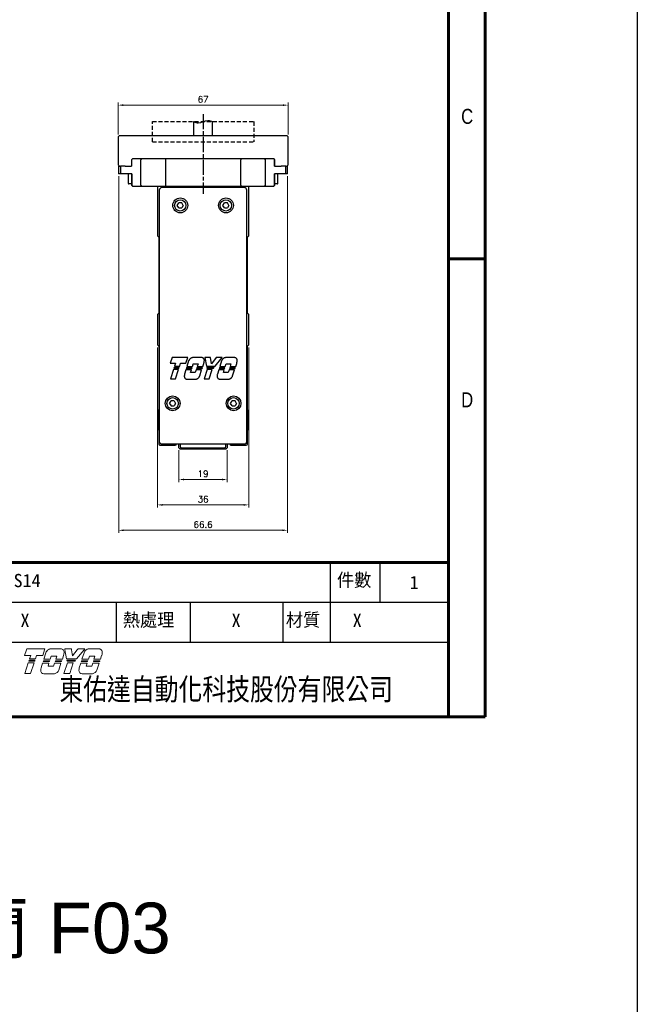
# Model space of a CAD drawing. Header units: millimetres. Extents: x 0 to 7391, y -1386 to 1502.
# Tile 55 of 127: x 6046 to 6289, y -710 to -322. Entities that reach past the tile are written whole.
import ezdxf
from ezdxf.enums import TextEntityAlignment as Align

# ---------------------------------------------------------------- set-up
doc = ezdxf.new("R2010")
doc.units = ezdxf.units.MM
doc.header["$LTSCALE"] = 0.5
doc.linetypes.add('AM_ISO08W050', pattern=[18, 12, -1.5, 3, -1.5])
doc.linetypes.add('HIDDEN', pattern=[9.525, 6.35, -3.175])
for name, color, linetype, lineweight in [('AM_5', 3, 'Continuous', 25), ('AM_7', 4, 'AM_ISO08W050', 25), ('可見 (ISO)', 7, 'Continuous', 25)]:
    doc.layers.add(name, color=color, linetype=linetype, lineweight=lineweight)
doc.layers.add('BORDER', color=7, linetype='Continuous')
doc.layers.add('圖框', color=7, linetype='Continuous')
doc.styles.add('SEACAD_arial_ttf', font='arial.ttf', dxfattribs={"height": 0.2})
doc.styles.get("Standard").update_dxf_attribs({"font": 'arial.ttf'})
doc.styles.add('尺寸標註', font='romans.shx', dxfattribs={"bigfont": 'CHINESET.SHX'})
doc.styles.add('標題欄', font='txt')
doc.dimstyles.new('複本 CNS2-1$0', dxfattribs={"dimtxt": 2.5, "dimasz": 2, "dimexe": 1, "dimexo": 1, "dimgap": 1, "dimtad": 1, "dimdsep": 46, "dimtxsty": '尺寸標註', "dimcen": 0, "dimclrd": 2, "dimclre": 2, "dimclrt": 3, "dimadec": 0, "dimazin": 2, "dimtp": 0.1, "dimtm": 0.1, "dimtfac": 0.71, "dimtmove": 0, "dimatfit": 0, "dimfxl": 0, "dimlwd": 13, "dimlwe": 13, "dimarcsym": 0})

# ---------------------------------------------------------------- blocks, each defined once
blk = doc.blocks.new('A4橫')
at = {"layer": 'BORDER', "color": 123, "linetype": 'Continuous', "lineweight": 60, "ltscale": 25.4}
for p, q in [((4924.32, 1170.89), (4924.32, 1453.75)), ((4917.11, 1446.54), (4917.11, 1170.89)), ((4924.32, 1261.1), (4917.11, 1261.1)), ((4731.53, 1201.3), (4917.11, 1201.3)), ((4731.53, 1170.89), (4924.32, 1170.89))]:
    blk.add_line(p, q, dxfattribs=at)
at = {"layer": 'BORDER', "color": 60, "linetype": 'Continuous', "ltscale": 25.4}
for p, q in [((4893.83, 1193.45), (4893.83, 1201.3)), ((4903.63, 1193.45), (4903.63, 1201.3)), ((4731.53, 1193.45), (4917.11, 1193.45)), ((4851.67, 1185.61), (4851.67, 1193.45)), ((4866.22, 1185.61), (4866.22, 1193.45)), ((4884.49, 1185.61), (4884.49, 1193.45)), ((4893.83, 1185.61), (4893.83, 1193.45)), ((4731.53, 1185.61), (4917.11, 1185.61)), ((4731.53, 1170.89), (4917.11, 1170.89))]:
    blk.add_line(p, q, dxfattribs=at)
at = {"layer": '可見 (ISO)', "lineweight": 5}
for p, q in [((4833.54, 1182.99), (4833.9, 1184.11)), ((4833.96, 1184.29), (4833.9, 1184.11)), ((4833.96, 1184.29), (4837.55, 1184.29)), ((4837.49, 1184.11), (4837.13, 1182.99)), ((4837.33, 1182.23), (4837.75, 1183.52)), ((4837.49, 1184.11), (4837.55, 1184.29)), ((4838.69, 1184.29), (4840.74, 1184.29)), ((4841.48, 1184.29), (4841.51, 1184.11)), ((4841.48, 1184.29), (4842.78, 1184.29)), ((4841.84, 1182.32), (4841.51, 1184.11)), ((4842.81, 1184.11), (4842.78, 1184.29)), ((4842.81, 1184.11), (4842.99, 1182.9)), ((4842.99, 1182.9), (4843.94, 1184.11)), ((4845.27, 1184.11), (4843.79, 1182.32)), ((4844.08, 1184.29), (4843.94, 1184.11)), ((4844.08, 1184.29), (4845.42, 1184.29)), ((4844.85, 1182.23), (4845.27, 1183.52)), ((4845.27, 1184.11), (4845.42, 1184.29)), ((4846.21, 1184.29), (4848.26, 1184.29)), ((4834.75, 1182.99), (4833.54, 1182.99)), ((4833.57, 1179.4), (4834.26, 1181.56)), ((4834.26, 1181.56), (4835.43, 1181.56)), ((4834.38, 1181.87), (4834.43, 1182.03)), ((4835.54, 1181.87), (4834.38, 1181.87)), ((4834.43, 1182.03), (4835.59, 1182.03)), ((4834.53, 1182.32), (4834.75, 1182.99)), ((4835.7, 1182.32), (4834.53, 1182.32)), ((4835.43, 1181.56), (4834.73, 1179.4)), ((4835.59, 1182.03), (4835.54, 1181.87)), ((4835.91, 1182.99), (4835.7, 1182.32)), ((4837.13, 1182.99), (4835.91, 1182.99)), ((4836.8, 1180.53), (4837.1, 1181.47)), ((4837.1, 1181.47), (4838.36, 1181.47)), ((4837.2, 1181.78), (4837.25, 1181.93)), ((4838.46, 1181.78), (4837.2, 1181.78)), ((4837.25, 1181.93), (4838.51, 1181.93)), ((4838.61, 1182.23), (4837.33, 1182.23)), ((4838.36, 1181.47), (4838.17, 1180.86)), ((4838.51, 1181.93), (4838.46, 1181.78)), ((4838.81, 1182.84), (4838.61, 1182.23)), ((4839.9, 1182.84), (4838.81, 1182.84)), ((4839.26, 1180.86), (4839.46, 1181.47)), ((4839.46, 1181.47), (4840.72, 1181.47)), ((4839.58, 1181.78), (4839.63, 1181.93)), ((4840.84, 1181.78), (4839.58, 1181.78)), ((4839.63, 1181.93), (4840.89, 1181.93)), ((4839.71, 1182.23), (4839.9, 1182.84)), ((4840.99, 1182.23), (4839.71, 1182.23)), ((4840.72, 1181.47), (4840.28, 1180.09)), ((4840.89, 1181.93), (4840.84, 1181.78)), ((4841.22, 1182.96), (4840.99, 1182.23)), ((4841.29, 1179.4), (4841.99, 1181.56)), ((4843.79, 1182.32), (4841.84, 1182.32)), ((4841.93, 1181.87), (4841.9, 1182.03)), ((4841.9, 1182.03), (4843.56, 1182.03)), ((4843.43, 1181.87), (4841.93, 1181.87)), ((4841.99, 1181.56), (4843.15, 1181.56)), ((4843.15, 1181.56), (4842.46, 1179.4)), ((4843.56, 1182.03), (4843.43, 1181.87)), ((4844.32, 1180.53), (4844.62, 1181.47)), ((4844.62, 1181.47), (4845.88, 1181.47)), ((4844.72, 1181.78), (4844.77, 1181.93)), ((4845.98, 1181.78), (4844.72, 1181.78)), ((4844.77, 1181.93), (4846.03, 1181.93)), ((4846.13, 1182.23), (4844.85, 1182.23)), ((4845.88, 1181.47), (4845.69, 1180.86)), ((4846.03, 1181.93), (4845.98, 1181.78)), ((4846.32, 1182.84), (4846.13, 1182.23)), ((4847.42, 1182.84), (4846.32, 1182.84)), ((4846.78, 1180.86), (4846.98, 1181.47)), ((4846.98, 1181.47), (4848.24, 1181.47)), ((4847.1, 1181.78), (4847.15, 1181.93)), ((4848.36, 1181.78), (4847.1, 1181.78)), ((4847.15, 1181.93), (4848.41, 1181.93)), ((4847.23, 1182.23), (4847.42, 1182.84)), ((4848.51, 1182.23), (4847.23, 1182.23)), ((4848.24, 1181.47), (4847.8, 1180.09)), ((4848.41, 1181.93), (4848.36, 1181.78)), ((4848.74, 1182.96), (4848.51, 1182.23)), ((4834.73, 1179.4), (4833.57, 1179.4)), ((4839.42, 1179.37), (4837.38, 1179.37)), ((4838.17, 1180.86), (4839.26, 1180.86)), ((4842.46, 1179.4), (4841.29, 1179.4)), ((4846.94, 1179.37), (4844.9, 1179.37)), ((4845.69, 1180.86), (4846.78, 1180.86))]:
    blk.add_line(p, q, dxfattribs=at)
for centre, radius, start, end in [((4838.84, 1183.15), 1.15, 123.3001, 160.8894), ((4840.71, 1183.66), 0.631, 349.7215, 45.5037), ((4837.17, 1184.01), 4.19, 345.4024, 353.6243), ((4846.36, 1183.15), 1.15, 123.3001, 160.8894), ((4848.23, 1183.66), 0.631, 349.7215, 45.5037), ((4844.69, 1184.01), 4.19, 345.4024, 353.6243), ((4837.37, 1180), 0.631, 172.7215, 270.3361), ((4840.93, 1179.83), 4.19, 170.4732, 176.6243), ((4839.2, 1180.5), 1.15, 281.1769, 339.4117), ((4844.89, 1180), 0.631, 172.7215, 270.3361), ((4848.45, 1179.83), 4.19, 170.4732, 176.6243), ((4846.72, 1180.5), 1.15, 281.1769, 339.4117)]:
    blk.add_arc(centre, radius, start, end, dxfattribs=at)
for points, knots in [([(4838.2, 1184.11), (4838.26, 1184.15), (4838.33, 1184.18), (4838.49, 1184.25), (4838.59, 1184.28), (4838.69, 1184.29)], [0.7632588, 0.7632588, 0.7632588, 0.7632588, 0.8183582, 0.8183582, 0.8969132, 0.8969132, 0.8969132, 0.8969132]), ([(4841.15, 1184.11), (4841.1, 1184.16), (4841.03, 1184.21), (4840.88, 1184.27), (4840.81, 1184.29), (4840.74, 1184.29)], [0.3846511, 0.3846511, 0.3846511, 0.3846511, 0.4469665, 0.4469665, 0.5029651, 0.5029651, 0.5029651, 0.5029651]), ([(4845.72, 1184.11), (4845.78, 1184.15), (4845.85, 1184.18), (4846.01, 1184.25), (4846.11, 1184.28), (4846.21, 1184.29)], [0.7632591, 0.7632591, 0.7632591, 0.7632591, 0.8183584, 0.8183584, 0.8969135, 0.8969135, 0.8969135, 0.8969135]), ([(4848.67, 1184.11), (4848.61, 1184.16), (4848.55, 1184.21), (4848.4, 1184.27), (4848.33, 1184.29), (4848.26, 1184.29)], [0.3846512, 0.3846512, 0.3846512, 0.3846512, 0.4469719, 0.4469719, 0.5029651, 0.5029651, 0.5029651, 0.5029651])]:
    blk.add_open_spline(points, degree=3, knots=knots, dxfattribs=at)
at = {"layer": 'BORDER', "color": 60, "linetype": 'Continuous', "ltscale": 25.4, "style": 'SEACAD_arial_ttf', "width": 0.8}
for s, p in [('C', (4919.6, 1290.65)), ('D', (4919.6, 1234.81))]:
    blk.add_text(s, height=2.94, dxfattribs=at).set_placement(p, align=Align.TOP_LEFT)
at = {"layer": 'BORDER', "color": 7, "linetype": 'Continuous', "ltscale": 25.4, "style": 'SEACAD_arial_ttf', "width": 0.8}
blk.add_text('東佑達自動化科技股份有限公司', height=4.3037, dxfattribs=at).set_placement((4840.41, 1178.48), align=Align.TOP_LEFT)
at = {"layer": '圖框', "style": '標題欄'}
for s, p in [('件數', (4895.12, 1199.15)), ('熱處理', (4852.91, 1191.3)), ('材質', (4885.04, 1191.3))]:
    blk.add_text(s, height=2.605, dxfattribs=at).set_placement(p, align=Align.TOP_LEFT)
blk = doc.blocks.new('*D222')
at = {"layer": 'AM_5', "color": 2, "lineweight": 13}
for p, q in [((6108.75, -491.36), (6108.75, -503.86)), ((6127.75, -491.36), (6127.75, -503.86)), ((6110.75, -502.86), (6125.75, -502.86))]:
    blk.add_line(p, q, dxfattribs=at)
at = {"layer": 'AM_5', "color": 2}
for points in [[(6110.75, -502.53), (6110.75, -503.19), (6108.75, -502.86)], [(6125.75, -502.53), (6125.75, -503.19), (6127.75, -502.86)]]:
    blk.add_solid(points, dxfattribs=at)
at = {"layer": 'Defpoints', "color": 0}
for p in [(6108.75, -490.36), (6127.75, -490.36), (6127.75, -502.86)]:
    blk.add_point(p, dxfattribs=at)
at = {"layer": 'AM_5', "color": 3, "insert": (6118.25, -500.61), "char_height": 2.5, "attachment_point": 5, "style": '尺寸標註'}
blk.add_mtext('19', dxfattribs=at)
blk = doc.blocks.new('*D223')
at = {"layer": 'AM_5', "color": 2, "lineweight": 13}
for p, q in [((6100.25, -450.86), (6100.25, -513.86)), ((6136.25, -450.86), (6136.25, -513.86)), ((6102.25, -512.86), (6134.25, -512.86))]:
    blk.add_line(p, q, dxfattribs=at)
at = {"layer": 'AM_5', "color": 2}
for points in [[(6102.25, -512.53), (6102.25, -513.19), (6100.25, -512.86)], [(6134.25, -512.53), (6134.25, -513.19), (6136.25, -512.86)]]:
    blk.add_solid(points, dxfattribs=at)
at = {"layer": 'Defpoints', "color": 0}
for p in [(6100.25, -449.86), (6136.25, -449.86), (6136.25, -512.86)]:
    blk.add_point(p, dxfattribs=at)
at = {"layer": 'AM_5', "color": 3, "insert": (6118.25, -510.61), "char_height": 2.5, "attachment_point": 5, "style": '尺寸標註'}
blk.add_mtext('36', dxfattribs=at)
blk = doc.blocks.new('*D214')
at = {"layer": 'AM_5', "color": 2, "lineweight": 13}
for p, q in [((6084.97, -383.36), (6084.97, -523.86)), ((6151.53, -383.36), (6151.53, -523.86)), ((6086.97, -522.86), (6149.53, -522.86))]:
    blk.add_line(p, q, dxfattribs=at)
at = {"layer": 'AM_5', "color": 2}
for points in [[(6086.97, -522.53), (6086.97, -523.19), (6084.97, -522.86)], [(6149.53, -522.53), (6149.53, -523.19), (6151.53, -522.86)]]:
    blk.add_solid(points, dxfattribs=at)
at = {"layer": 'Defpoints', "color": 0}
for p in [(6084.97, -382.36), (6151.53, -382.36), (6151.53, -522.86)]:
    blk.add_point(p, dxfattribs=at)
at = {"layer": 'AM_5', "color": 3, "insert": (6118.25, -520.61), "char_height": 2.5, "attachment_point": 5, "style": '尺寸標註'}
blk.add_mtext('66.6', dxfattribs=at)
blk = doc.blocks.new('*D215')
at = {"layer": 'AM_5', "color": 2, "lineweight": 13}
for p, q in [((6084.75, -366.86), (6084.75, -354.36)), ((6086.75, -355.36), (6149.75, -355.36)), ((6151.75, -366.86), (6151.75, -354.36))]:
    blk.add_line(p, q, dxfattribs=at)
at = {"layer": 'AM_5', "color": 2}
for points in [[(6086.75, -355.03), (6086.75, -355.69), (6084.75, -355.36)], [(6149.75, -355.03), (6149.75, -355.69), (6151.75, -355.36)]]:
    blk.add_solid(points, dxfattribs=at)
at = {"layer": 'Defpoints', "color": 0}
for p in [(6151.75, -355.36), (6084.75, -367.86), (6151.75, -367.86)]:
    blk.add_point(p, dxfattribs=at)
at = {"layer": 'AM_5', "color": 3, "insert": (6118.25, -353.11), "char_height": 2.5, "attachment_point": 5, "style": '尺寸標註'}
blk.add_mtext('67', dxfattribs=at)

msp = doc.modelspace()

# ---------------------------------------------------------------- linework, layer by layer
at = {"color": 7, "linetype": 'HIDDEN', "ltscale": 0.5}
for p, q in [((6098.248, -369.861), (6098.248, -361.861)), ((6098.248, -361.861), (6138.248, -361.861)), ((6138.248, -361.861), (6138.248, -369.861)), ((6098.248, -369.861), (6138.248, -369.861))]:
    msp.add_line(p, q, dxfattribs=at)
at = {"color": 7, "linetype": 'Continuous', "lineweight": 25}
for p, q in [((6114.498, -361.861), (6114.498, -367.361)), ((6121.998, -367.361), (6121.998, -361.861)), ((6085.248, -367.361), (6084.748, -367.861)), ((6084.748, -367.861), (6084.748, -378.861)), ((6085.248, -367.361), (6118.248, -367.361)), ((6118.248, -367.361), (6151.248, -367.361)), ((6151.748, -367.861), (6151.248, -367.361)), ((6151.748, -378.861), (6151.748, -367.861)), ((6084.748, -378.861), (6085.248, -379.361)), ((6084.967, -379.361), (6084.967, -382.361)), ((6084.967, -379.361), (6085.662, -379.361)), ((6085.662, -379.361), (6085.662, -382.361)), ((6085.662, -379.361), (6085.668, -379.361)), ((6087.467, -379.361), (6085.668, -379.361)), ((6087.467, -379.361), (6090.05, -379.361)), ((6090.515, -376.361), (6090.015, -376.861)), ((6090.015, -376.861), (6090.015, -379.361)), ((6090.05, -376.861), (6090.015, -376.861)), ((6090.05, -376.861), (6090.533, -376.361)), ((6090.05, -376.861), (6090.05, -379.361)), ((6090.515, -376.361), (6090.533, -376.361)), ((6090.533, -376.361), (6094.232, -376.361)), ((6093.749, -376.861), (6094.232, -376.361)), ((6093.749, -386.861), (6093.749, -376.861)), ((6094.232, -376.361), (6103.402, -376.361)), ((6103.402, -376.361), (6133.094, -376.361)), ((6103.402, -376.361), (6103.402, -376.861)), ((6103.402, -376.861), (6103.402, -386.861)), ((6133.094, -376.361), (6142.265, -376.361)), ((6133.094, -376.361), (6133.094, -376.861)), ((6133.094, -386.861), (6133.094, -376.861)), ((6142.265, -376.361), (6142.747, -376.861)), ((6142.265, -376.361), (6145.963, -376.361)), ((6142.747, -376.861), (6142.747, -386.861)), ((6145.963, -376.361), (6146.446, -376.861)), ((6145.963, -376.361), (6145.981, -376.361)), ((6146.481, -376.861), (6145.981, -376.361)), ((6146.446, -379.361), (6146.446, -376.861)), ((6146.481, -376.861), (6146.446, -376.861)), ((6146.446, -379.361), (6149.029, -379.361)), ((6146.481, -379.361), (6146.481, -376.861)), ((6150.828, -379.361), (6149.029, -379.361)), ((6150.828, -379.361), (6150.835, -379.361)), ((6150.835, -382.361), (6150.835, -379.361)), ((6150.835, -379.361), (6151.529, -379.361)), ((6151.248, -379.361), (6151.748, -378.861)), ((6151.529, -382.361), (6151.529, -379.361)), ((6085.662, -382.361), (6084.967, -382.361)), ((6090.159, -382.361), (6085.662, -382.361)), ((6088.748, -382.361), (6088.748, -386.161)), ((6090.02, -382.361), (6090.02, -386.861)), ((6090.159, -382.361), (6090.159, -386.861)), ((6150.835, -382.361), (6146.337, -382.361)), ((6146.337, -386.861), (6146.337, -382.361)), ((6146.476, -386.861), (6146.476, -382.361)), ((6147.748, -386.161), (6147.748, -382.361)), ((6151.529, -382.361), (6150.835, -382.361)), ((6090.02, -386.361), (6088.948, -386.361)), ((6090.02, -386.861), (6090.52, -387.361)), ((6090.642, -387.361), (6090.159, -386.861)), ((6090.642, -387.361), (6090.52, -387.361)), ((6094.232, -387.361), (6090.642, -387.361)), ((6093.749, -386.861), (6094.232, -387.361)), ((6103.402, -387.361), (6094.232, -387.361)), ((6100.248, -387.861), (6100.248, -406.861)), ((6134.499, -387.861), (6101.997, -387.861)), ((6103.402, -386.861), (6103.402, -387.361)), ((6133.094, -387.361), (6103.402, -387.361)), ((6133.094, -386.861), (6133.094, -387.361)), ((6142.265, -387.361), (6133.094, -387.361)), ((6136.248, -406.861), (6136.248, -387.861)), ((6142.747, -386.861), (6142.265, -387.361)), ((6145.854, -387.361), (6142.265, -387.361)), ((6146.337, -386.861), (6145.854, -387.361)), ((6145.976, -387.361), (6145.854, -387.361)), ((6145.976, -387.361), (6146.476, -386.861)), ((6147.548, -386.361), (6146.476, -386.361)), ((6100.998, -388.86), (6100.998, -487.863)), ((6135.498, -487.863), (6135.498, -388.86)), ((6108.067, -394.861), (6108.658, -393.839)), ((6108.658, -395.884), (6108.067, -394.861)), ((6109.838, -393.839), (6108.658, -393.839)), ((6110.429, -394.861), (6109.838, -393.839)), ((6110.429, -394.861), (6109.838, -395.884)), ((6126.067, -394.861), (6126.658, -393.839)), ((6126.658, -395.884), (6126.067, -394.861)), ((6127.838, -393.839), (6126.658, -393.839)), ((6128.429, -394.861), (6127.838, -393.839)), ((6128.429, -394.861), (6127.838, -395.884)), ((6108.658, -395.884), (6109.838, -395.884)), ((6126.658, -395.884), (6127.838, -395.884)), ((6100.248, -406.861), (6100.748, -407.361)), ((6135.748, -407.361), (6136.248, -406.861)), ((6100.748, -407.361), (6100.748, -437.361)), ((6135.748, -437.361), (6135.748, -407.361)), ((6100.748, -437.361), (6100.248, -437.861)), ((6100.248, -437.861), (6100.248, -449.861)), ((6136.248, -437.861), (6135.748, -437.361)), ((6136.248, -449.861), (6136.248, -437.861)), ((6100.248, -449.861), (6100.748, -450.361)), ((6135.748, -450.361), (6136.248, -449.861)), ((6100.748, -450.361), (6100.748, -475.361)), ((6135.748, -475.361), (6135.748, -450.361)), ((6106.025, -454.829), (6105.301, -457.062)), ((6105.301, -457.062), (6107.391, -457.062)), ((6112.213, -454.829), (6106.025, -454.829)), ((6107.391, -457.062), (6107.019, -458.22)), ((6109.026, -458.22), (6109.398, -457.062)), ((6109.398, -457.062), (6111.488, -457.062)), ((6111.488, -457.062), (6112.213, -454.829)), ((6112.558, -456.15), (6111.84, -458.382)), ((6112.59, -456.065), (6112.558, -456.15)), ((6112.625, -455.981), (6112.59, -456.065)), ((6112.665, -455.899), (6112.625, -455.981)), ((6112.709, -455.817), (6112.665, -455.899)), ((6112.757, -455.737), (6112.709, -455.817)), ((6112.809, -455.659), (6112.757, -455.737)), ((6112.864, -455.584), (6112.809, -455.659)), ((6112.923, -455.511), (6112.864, -455.584)), ((6112.986, -455.442), (6112.923, -455.511)), ((6113.051, -455.375), (6112.986, -455.442)), ((6113.12, -455.312), (6113.051, -455.375)), ((6113.19, -455.252), (6113.12, -455.312)), ((6113.263, -455.196), (6113.19, -455.252)), ((6113.338, -455.144), (6113.263, -455.196)), ((6113.414, -455.096), (6113.338, -455.144)), ((6113.491, -455.052), (6113.414, -455.096)), ((6113.57, -455.012), (6113.491, -455.052)), ((6113.653, -454.974), (6113.57, -455.012)), ((6113.737, -454.94), (6113.653, -454.974)), ((6113.824, -454.91), (6113.737, -454.94)), ((6113.913, -454.884), (6113.824, -454.91)), ((6114.003, -454.861), (6113.913, -454.884)), ((6114.095, -454.843), (6114.003, -454.861)), ((6114.046, -458.382), (6114.384, -457.334)), ((6114.187, -454.829), (6114.095, -454.843)), ((6117.714, -454.829), (6114.187, -454.829)), ((6114.384, -457.334), (6116.272, -457.334)), ((6116.272, -457.334), (6115.935, -458.382)), ((6117.788, -454.835), (6117.714, -454.829)), ((6117.864, -454.847), (6117.788, -454.835)), ((6117.94, -454.864), (6117.864, -454.847)), ((6118.015, -454.886), (6117.94, -454.864)), ((6118.088, -454.914), (6118.015, -454.886)), ((6118.159, -454.948), (6118.088, -454.914)), ((6118.141, -458.382), (6118.545, -457.127)), ((6118.228, -454.986), (6118.159, -454.948)), ((6118.293, -455.029), (6118.228, -454.986)), ((6118.355, -455.076), (6118.293, -455.029)), ((6118.412, -455.127), (6118.355, -455.076)), ((6118.465, -455.18), (6118.412, -455.127)), ((6118.514, -455.237), (6118.465, -455.18)), ((6118.559, -455.299), (6118.514, -455.237)), ((6118.545, -457.127), (6118.556, -457.084)), ((6118.556, -457.084), (6118.567, -457.042)), ((6118.601, -455.364), (6118.559, -455.299)), ((6118.567, -457.042), (6118.577, -456.999)), ((6118.577, -456.999), (6118.587, -456.957)), ((6118.587, -456.957), (6118.597, -456.914)), ((6118.597, -456.914), (6118.607, -456.872)), ((6118.638, -455.433), (6118.601, -455.364)), ((6118.607, -456.872), (6118.616, -456.829)), ((6118.616, -456.829), (6118.625, -456.787)), ((6118.625, -456.787), (6118.634, -456.744)), ((6118.634, -456.744), (6118.642, -456.702)), ((6118.67, -455.505), (6118.638, -455.433)), ((6118.642, -456.702), (6118.65, -456.659)), ((6118.65, -456.659), (6118.658, -456.617)), ((6118.658, -456.617), (6118.666, -456.574)), ((6118.666, -456.574), (6118.673, -456.532)), ((6118.697, -455.579), (6118.67, -455.505)), ((6118.673, -456.532), (6118.681, -456.489)), ((6118.681, -456.489), (6118.688, -456.447)), ((6118.688, -456.447), (6118.694, -456.405)), ((6118.694, -456.405), (6118.701, -456.362)), ((6118.719, -455.654), (6118.697, -455.579)), ((6118.701, -456.362), (6118.707, -456.32)), ((6118.707, -456.32), (6118.713, -456.278)), ((6118.713, -456.278), (6118.718, -456.236)), ((6118.718, -456.236), (6118.723, -456.193)), ((6118.735, -455.731), (6118.719, -455.654)), ((6118.723, -456.193), (6118.729, -456.151)), ((6118.729, -456.151), (6118.733, -456.109)), ((6118.733, -456.109), (6118.744, -456.034)), ((6118.745, -455.808), (6118.735, -455.731)), ((6118.744, -456.034), (6118.75, -455.959)), ((6118.75, -455.884), (6118.745, -455.808)), ((6118.75, -455.959), (6118.75, -455.884)), ((6121.235, -454.829), (6118.985, -454.829)), ((6118.985, -454.829), (6119.618, -458.22)), ((6121.599, -457.22), (6121.235, -454.829)), ((6123.469, -454.829), (6121.599, -457.22)), ((6122.978, -458.22), (6125.783, -454.829)), ((6125.783, -454.829), (6123.469, -454.829)), ((6125.515, -456.15), (6124.797, -458.382)), ((6125.546, -456.065), (6125.515, -456.15)), ((6125.582, -455.981), (6125.546, -456.065)), ((6125.622, -455.899), (6125.582, -455.981)), ((6125.666, -455.817), (6125.622, -455.899)), ((6125.714, -455.737), (6125.666, -455.817)), ((6125.765, -455.659), (6125.714, -455.737)), ((6125.821, -455.584), (6125.765, -455.659)), ((6125.88, -455.511), (6125.821, -455.584)), ((6125.943, -455.442), (6125.88, -455.511)), ((6126.008, -455.375), (6125.943, -455.442)), ((6126.076, -455.312), (6126.008, -455.375)), ((6126.147, -455.252), (6126.076, -455.312)), ((6126.22, -455.196), (6126.147, -455.252)), ((6126.295, -455.144), (6126.22, -455.196)), ((6126.371, -455.096), (6126.295, -455.144)), ((6126.448, -455.052), (6126.371, -455.096)), ((6126.527, -455.012), (6126.448, -455.052)), ((6126.609, -454.974), (6126.527, -455.012)), ((6126.694, -454.94), (6126.609, -454.974)), ((6126.781, -454.91), (6126.694, -454.94)), ((6126.869, -454.884), (6126.781, -454.91)), ((6126.96, -454.861), (6126.869, -454.884)), ((6127.051, -454.843), (6126.96, -454.861)), ((6127.003, -458.382), (6127.34, -457.334)), ((6127.144, -454.829), (6127.051, -454.843)), ((6130.67, -454.829), (6127.144, -454.829)), ((6127.34, -457.334), (6129.229, -457.334)), ((6129.229, -457.334), (6128.891, -458.382)), ((6130.745, -454.835), (6130.67, -454.829)), ((6130.82, -454.847), (6130.745, -454.835)), ((6130.896, -454.864), (6130.82, -454.847)), ((6130.971, -454.886), (6130.896, -454.864)), ((6131.044, -454.914), (6130.971, -454.886)), ((6131.116, -454.947), (6131.044, -454.914)), ((6131.098, -458.382), (6131.502, -457.127)), ((6131.184, -454.986), (6131.116, -454.947)), ((6131.25, -455.029), (6131.184, -454.986)), ((6131.311, -455.076), (6131.25, -455.029)), ((6131.369, -455.127), (6131.311, -455.076)), ((6131.421, -455.18), (6131.369, -455.127)), ((6131.47, -455.237), (6131.421, -455.18)), ((6131.515, -455.299), (6131.47, -455.237)), ((6131.502, -457.127), (6131.513, -457.084)), ((6131.513, -457.084), (6131.523, -457.042)), ((6131.557, -455.364), (6131.515, -455.299)), ((6131.523, -457.042), (6131.534, -456.999)), ((6131.534, -456.999), (6131.544, -456.957)), ((6131.544, -456.957), (6131.554, -456.914)), ((6131.554, -456.914), (6131.563, -456.872)), ((6131.594, -455.433), (6131.557, -455.364)), ((6131.563, -456.872), (6131.572, -456.829)), ((6131.572, -456.829), (6131.581, -456.787)), ((6131.581, -456.787), (6131.59, -456.744)), ((6131.59, -456.744), (6131.599, -456.702)), ((6131.627, -455.504), (6131.594, -455.433)), ((6131.599, -456.702), (6131.607, -456.659)), ((6131.607, -456.659), (6131.615, -456.617)), ((6131.615, -456.617), (6131.623, -456.574)), ((6131.623, -456.574), (6131.63, -456.532)), ((6131.654, -455.578), (6131.627, -455.504)), ((6131.63, -456.532), (6131.637, -456.489)), ((6131.637, -456.489), (6131.644, -456.447)), ((6131.644, -456.447), (6131.651, -456.405)), ((6131.651, -456.405), (6131.657, -456.362)), ((6131.675, -455.654), (6131.654, -455.578)), ((6131.657, -456.362), (6131.663, -456.32)), ((6131.663, -456.32), (6131.669, -456.278)), ((6131.669, -456.278), (6131.675, -456.236)), ((6131.691, -455.731), (6131.675, -455.654)), ((6131.675, -456.236), (6131.68, -456.193)), ((6131.68, -456.193), (6131.685, -456.151)), ((6131.685, -456.151), (6131.69, -456.109)), ((6131.69, -456.109), (6131.701, -456.034)), ((6131.702, -455.808), (6131.691, -455.731)), ((6131.701, -456.034), (6131.707, -455.959)), ((6131.707, -455.884), (6131.702, -455.808)), ((6131.707, -455.959), (6131.707, -455.884)), ((6106.552, -459.533), (6105.357, -463.247)), ((6108.56, -459.533), (6106.552, -459.533)), ((6106.834, -458.73), (6106.748, -458.995)), ((6106.748, -458.995), (6108.75, -458.995)), ((6108.836, -458.73), (6106.834, -458.73)), ((6107.019, -458.22), (6109.026, -458.22)), ((6107.365, -463.247), (6108.56, -459.533)), ((6108.75, -458.995), (6108.836, -458.73)), ((6110.876, -461.638), (6110.873, -461.67)), ((6110.88, -461.606), (6110.876, -461.638)), ((6110.885, -461.574), (6110.88, -461.606)), ((6110.889, -461.542), (6110.885, -461.574)), ((6110.893, -461.509), (6110.889, -461.542)), ((6110.898, -461.477), (6110.893, -461.509)), ((6110.903, -461.445), (6110.898, -461.477)), ((6110.908, -461.413), (6110.903, -461.445)), ((6110.913, -461.38), (6110.908, -461.413)), ((6110.918, -461.348), (6110.913, -461.38)), ((6110.923, -461.316), (6110.918, -461.348)), ((6111.444, -459.695), (6110.923, -461.316)), ((6113.62, -459.695), (6111.444, -459.695)), ((6111.705, -458.893), (6111.619, -459.158)), ((6111.619, -459.158), (6113.794, -459.158)), ((6113.88, -458.893), (6111.705, -458.893)), ((6111.84, -458.382), (6114.046, -458.382)), ((6113.283, -460.734), (6113.62, -459.695)), ((6115.171, -460.734), (6113.283, -460.734)), ((6113.794, -459.158), (6113.88, -458.893)), ((6114.287, -457.971), (6114.162, -458.021)), ((6115.508, -459.695), (6115.171, -460.734)), ((6117.684, -459.695), (6115.508, -459.695)), ((6115.8, -458.893), (6115.714, -459.158)), ((6115.714, -459.158), (6117.889, -459.158)), ((6117.975, -458.893), (6115.8, -458.893)), ((6115.935, -458.382), (6118.141, -458.382)), ((6116.923, -462.06), (6117.684, -459.695)), ((6117.889, -459.158), (6117.975, -458.893)), ((6119.863, -459.533), (6118.668, -463.247)), ((6119.618, -458.22), (6122.978, -458.22)), ((6119.713, -458.73), (6119.767, -458.995)), ((6122.568, -458.73), (6119.713, -458.73)), ((6119.767, -458.995), (6122.35, -458.995)), ((6121.87, -459.533), (6119.863, -459.533)), ((6120.675, -463.247), (6121.87, -459.533)), ((6122.35, -458.995), (6122.568, -458.73)), ((6123.833, -461.638), (6123.829, -461.67)), ((6123.837, -461.606), (6123.833, -461.638)), ((6123.841, -461.574), (6123.837, -461.606)), ((6123.846, -461.542), (6123.841, -461.574)), ((6123.85, -461.509), (6123.846, -461.542)), ((6123.855, -461.477), (6123.85, -461.509)), ((6123.859, -461.445), (6123.855, -461.477)), ((6123.864, -461.413), (6123.859, -461.445)), ((6123.869, -461.38), (6123.864, -461.413)), ((6123.874, -461.348), (6123.869, -461.38)), ((6123.88, -461.316), (6123.874, -461.348)), ((6124.401, -459.695), (6123.88, -461.316)), ((6126.576, -459.695), (6124.401, -459.695)), ((6124.662, -458.893), (6124.576, -459.158)), ((6124.576, -459.158), (6126.751, -459.158)), ((6126.837, -458.893), (6124.662, -458.893)), ((6124.797, -458.382), (6127.003, -458.382)), ((6126.239, -460.734), (6126.576, -459.695)), ((6128.128, -460.734), (6126.239, -460.734)), ((6126.751, -459.158), (6126.837, -458.893)), ((6128.465, -459.695), (6128.128, -460.734)), ((6130.64, -459.695), (6128.465, -459.695)), ((6128.757, -458.893), (6128.67, -459.158)), ((6128.67, -459.158), (6130.846, -459.158)), ((6130.932, -458.893), (6128.757, -458.893)), ((6128.891, -458.382), (6131.098, -458.382)), ((6129.879, -462.06), (6130.64, -459.695)), ((6130.846, -459.158), (6130.932, -458.893)), ((6105.357, -463.247), (6107.365, -463.247)), ((6110.829, -462.161), (6110.827, -462.236)), ((6110.827, -462.236), (6110.831, -462.311)), ((6110.836, -462.085), (6110.829, -462.161)), ((6110.831, -462.311), (6110.84, -462.387)), ((6110.838, -462.054), (6110.836, -462.085)), ((6110.84, -462.022), (6110.838, -462.054)), ((6110.842, -461.99), (6110.84, -462.022)), ((6110.84, -462.387), (6110.855, -462.464)), ((6110.845, -461.958), (6110.842, -461.99)), ((6110.847, -461.926), (6110.845, -461.958)), ((6110.85, -461.894), (6110.847, -461.926)), ((6110.853, -461.863), (6110.85, -461.894)), ((6110.856, -461.831), (6110.853, -461.863)), ((6110.855, -462.464), (6110.874, -462.539)), ((6110.859, -461.799), (6110.856, -461.831)), ((6110.862, -461.767), (6110.859, -461.799)), ((6110.865, -461.734), (6110.862, -461.767)), ((6110.869, -461.702), (6110.865, -461.734)), ((6110.873, -461.67), (6110.869, -461.702)), ((6110.874, -462.539), (6110.9, -462.614)), ((6110.9, -462.614), (6110.931, -462.686)), ((6110.931, -462.686), (6110.967, -462.756)), ((6110.967, -462.756), (6111.008, -462.823)), ((6111.008, -462.823), (6111.053, -462.886)), ((6111.053, -462.886), (6111.101, -462.945)), ((6111.101, -462.945), (6111.153, -462.999)), ((6111.153, -462.999), (6111.208, -463.05)), ((6111.208, -463.05), (6111.268, -463.097)), ((6111.268, -463.097), (6111.332, -463.141)), ((6111.332, -463.141), (6111.4, -463.181)), ((6111.4, -463.181), (6111.47, -463.216)), ((6111.47, -463.216), (6111.543, -463.245)), ((6111.543, -463.245), (6111.618, -463.269)), ((6111.618, -463.269), (6111.694, -463.288)), ((6111.694, -463.288), (6111.77, -463.301)), ((6111.77, -463.301), (6111.846, -463.308)), ((6111.846, -463.308), (6111.921, -463.311)), ((6111.921, -463.311), (6115.448, -463.311)), ((6115.448, -463.311), (6115.531, -463.292)), ((6115.531, -463.292), (6115.613, -463.271)), ((6115.613, -463.271), (6115.693, -463.246)), ((6115.693, -463.246), (6115.771, -463.218)), ((6115.771, -463.218), (6115.847, -463.187)), ((6115.847, -463.187), (6115.921, -463.154)), ((6115.921, -463.154), (6115.994, -463.117)), ((6115.994, -463.117), (6116.066, -463.076)), ((6116.066, -463.076), (6116.137, -463.032)), ((6116.137, -463.032), (6116.207, -462.985)), ((6116.207, -462.985), (6116.276, -462.934)), ((6116.276, -462.934), (6116.342, -462.881)), ((6116.342, -462.881), (6116.407, -462.825)), ((6116.407, -462.825), (6116.469, -462.765)), ((6116.469, -462.765), (6116.528, -462.703)), ((6116.528, -462.703), (6116.585, -462.638)), ((6116.585, -462.638), (6116.638, -462.571)), ((6116.638, -462.571), (6116.689, -462.502)), ((6116.689, -462.502), (6116.736, -462.432)), ((6116.736, -462.432), (6116.78, -462.359)), ((6116.78, -462.359), (6116.821, -462.286)), ((6116.821, -462.286), (6116.859, -462.211)), ((6116.859, -462.211), (6116.892, -462.136)), ((6116.892, -462.136), (6116.923, -462.06)), ((6118.668, -463.247), (6120.675, -463.247)), ((6123.786, -462.161), (6123.784, -462.236)), ((6123.784, -462.236), (6123.788, -462.311)), ((6123.793, -462.085), (6123.786, -462.161)), ((6123.788, -462.311), (6123.797, -462.387)), ((6123.795, -462.054), (6123.793, -462.085)), ((6123.797, -462.022), (6123.795, -462.054)), ((6123.799, -461.99), (6123.797, -462.022)), ((6123.797, -462.387), (6123.811, -462.464)), ((6123.801, -461.958), (6123.799, -461.99)), ((6123.804, -461.926), (6123.801, -461.958)), ((6123.807, -461.894), (6123.804, -461.926)), ((6123.809, -461.863), (6123.807, -461.894)), ((6123.812, -461.831), (6123.809, -461.863)), ((6123.811, -462.464), (6123.831, -462.539)), ((6123.815, -461.799), (6123.812, -461.831)), ((6123.819, -461.767), (6123.815, -461.799)), ((6123.822, -461.734), (6123.819, -461.767)), ((6123.826, -461.702), (6123.822, -461.734)), ((6123.829, -461.67), (6123.826, -461.702)), ((6123.831, -462.539), (6123.857, -462.614)), ((6123.857, -462.614), (6123.888, -462.686)), ((6123.888, -462.686), (6123.924, -462.756)), ((6123.924, -462.756), (6123.965, -462.823)), ((6123.965, -462.823), (6124.009, -462.886)), ((6124.009, -462.886), (6124.058, -462.945)), ((6124.058, -462.945), (6124.11, -462.999)), ((6124.11, -462.999), (6124.165, -463.05)), ((6124.165, -463.05), (6124.225, -463.097)), ((6124.225, -463.097), (6124.289, -463.141)), ((6124.289, -463.141), (6124.356, -463.181)), ((6124.356, -463.181), (6124.427, -463.216)), ((6124.427, -463.216), (6124.5, -463.245)), ((6124.5, -463.245), (6124.575, -463.269)), ((6124.575, -463.269), (6124.651, -463.288)), ((6124.651, -463.288), (6124.727, -463.301)), ((6124.727, -463.301), (6124.803, -463.308)), ((6124.803, -463.308), (6124.878, -463.311)), ((6124.878, -463.311), (6128.405, -463.311)), ((6128.405, -463.311), (6128.487, -463.292)), ((6128.487, -463.292), (6128.569, -463.271)), ((6128.569, -463.271), (6128.649, -463.246)), ((6128.649, -463.246), (6128.727, -463.218)), ((6128.727, -463.218), (6128.803, -463.187)), ((6128.803, -463.187), (6128.877, -463.154)), ((6128.877, -463.154), (6128.95, -463.117)), ((6128.95, -463.117), (6129.023, -463.076)), ((6129.023, -463.076), (6129.094, -463.032)), ((6129.094, -463.032), (6129.164, -462.985)), ((6129.164, -462.985), (6129.232, -462.935)), ((6129.232, -462.935), (6129.299, -462.881)), ((6129.299, -462.881), (6129.363, -462.825)), ((6129.363, -462.825), (6129.425, -462.765)), ((6129.425, -462.765), (6129.485, -462.703)), ((6129.485, -462.703), (6129.541, -462.639)), ((6129.541, -462.639), (6129.595, -462.572)), ((6129.595, -462.572), (6129.645, -462.503)), ((6129.645, -462.503), (6129.693, -462.432)), ((6129.693, -462.432), (6129.737, -462.359)), ((6129.737, -462.359), (6129.778, -462.286)), ((6129.778, -462.286), (6129.815, -462.211)), ((6129.815, -462.211), (6129.849, -462.136)), ((6129.849, -462.136), (6129.879, -462.06)), ((6105.067, -472.861), (6105.658, -471.839)), ((6105.067, -472.861), (6105.658, -473.884)), ((6106.838, -471.839), (6105.658, -471.839)), ((6106.838, -471.839), (6107.429, -472.861)), ((6107.429, -472.861), (6106.838, -473.884)), ((6129.067, -472.861), (6129.658, -471.839)), ((6129.658, -473.884), (6129.067, -472.861)), ((6130.838, -471.839), (6129.658, -471.839)), ((6131.429, -472.861), (6130.838, -471.839)), ((6131.429, -472.861), (6130.838, -473.884)), ((6100.748, -475.361), (6100.448, -475.661)), ((6100.448, -475.661), (6100.448, -483.061)), ((6105.658, -473.884), (6106.838, -473.884)), ((6129.658, -473.884), (6130.838, -473.884)), ((6136.048, -475.661), (6135.748, -475.361)), ((6136.048, -483.061), (6136.048, -475.661)), ((6100.448, -483.061), (6100.748, -483.361)), ((6100.748, -483.361), (6100.748, -488.861)), ((6135.748, -483.361), (6136.048, -483.061)), ((6135.748, -488.861), (6135.748, -483.361)), ((6101.248, -489.361), (6107.248, -489.361)), ((6101.997, -488.861), (6134.499, -488.861)), ((6108.748, -490.361), (6108.748, -488.861)), ((6109.248, -490.861), (6108.748, -490.361)), ((6109.248, -488.861), (6109.248, -489.861)), ((6127.248, -490.861), (6109.248, -490.861)), ((6109.748, -490.361), (6126.748, -490.361)), ((6127.248, -489.861), (6127.248, -488.861)), ((6127.248, -490.861), (6127.748, -490.361)), ((6127.748, -488.861), (6127.748, -490.361)), ((6129.248, -489.361), (6135.248, -489.361))]:
    msp.add_line(p, q, dxfattribs=at)
at = {"color": 6}
msp.add_lwpolyline([(5783.848, 1459.353), (6289.429, 1459.353), (6289.429, -1386.361), (5783.848, -1386.361)], close=True, dxfattribs=at)
at = {"color": 7, "linetype": 'Continuous', "lineweight": 25}
for centre, radius in [((6109.242, -394.861), 2.932), ((6109.248, -394.861), 2.25), ((6127.262, -394.861), 2.932), ((6127.248, -394.861), 2.25), ((6106.24, -472.861), 2.909), ((6106.248, -472.861), 2.25), ((6130.263, -472.861), 2.909), ((6130.248, -472.861), 2.25)]:
    msp.add_circle(centre, radius, dxfattribs=at)
for centre, radius, start, end in [((6088.948, -386.161), 0.2, 180, 270), ((6100.748, -387.861), 0.5, 90, 180), ((6135.748, -387.861), 0.5, 0, 90), ((6147.548, -386.161), 0.2, 270, 0), ((6101.248, -488.861), 0.5, 180, 270), ((6107.248, -488.861), 0.5, 270, 0), ((6109.748, -489.861), 0.5, 180, 270), ((6126.748, -489.861), 0.5, 270, 0), ((6129.248, -488.861), 0.5, 180, 270), ((6135.248, -488.861), 0.5, 270, 0)]:
    msp.add_arc(centre, radius, start, end, dxfattribs=at)
for centre, major_axis in [((6101.999, -388.863), (-0.709, 0.709)), ((6134.497, -388.863), (0.709, 0.709)), ((6101.999, -487.86), (-0.709, -0.709)), ((6134.497, -487.86), (0.709, -0.709))]:
    msp.add_ellipse(centre, major_axis=major_axis, ratio=0.9972647, start_param=5.4991567, end_param=7.0672139, dxfattribs=at)
msp.add_spline([(6114.498, -361.861), (6116.373, -362.361), (6120.123, -361.361), (6121.998, -361.861)], degree=3)
at = {"layer": 'AM_7'}
msp.add_line((6118.248, -358.861), (6118.248, -390.361), dxfattribs=at)

# ---------------------------------------------------------------- block references
at = {"xscale": 2, "yscale": 2, "zscale": 2}
msp.add_blockref('A4橫', (-3619.219, -2938.145), dxfattribs=at)

# ---------------------------------------------------------------- texts
at = {"color": 7, "insert": (6036.639, -680.647), "char_height": 20, "attachment_point": 5}
msp.add_mtext_dynamic_manual_height_columns('{\\fPMingLiU|b0|i0|c136|p18;附法蘭} F03', width=143.29647, gutter_width=12.5, heights=[0], dxfattribs=at)
at = {"layer": '圖框', "color": 1, "style": '標題欄'}
for s, height, p in [('CHZ2-S14', 5.2105, (6025.838, -540.055)), ('1', 5.211, (6199.697, -540.816)), ('X', 5.211, (6046.271, -555.75)), ('X', 5.211, (6129.502, -555.75)), ('X', 5.211, (6177.234, -555.75))]:
    msp.add_text(s, height=height, dxfattribs=at).set_placement(p, align=Align.TOP_LEFT)

# ---------------------------------------------------------------- dimensions: what is measured, and where the dimension line sits
at = {"layer": 'AM_5'}
for base, p1, p2, picture, middle in [((6151.748, -355.361), (6084.748, -367.861), (6151.748, -367.861), '*D215', (6118.248, -353.111)), ((6136.248, -512.861), (6100.248, -449.861), (6136.248, -449.861), '*D223', (6118.248, -510.611))]:
    dim = msp.add_linear_dim(base=base, p1=p1, p2=p2, dimstyle='複本 CNS2-1$0', dxfattribs=at)
    dim.commit()
    dim.dimension.update_dxf_attribs({"geometry": picture, "text_midpoint": middle})
for base, p1, p2, override, picture, middle in [((6151.529, -522.861), (6084.967, -382.361), (6151.529, -382.361), {"dimdec": 1}, '*D214', (6118.248, -520.611)), ((6127.748, -502.861), (6108.748, -490.361), (6127.748, -490.361), {"dimpost": ''}, '*D222', (6118.248, -500.611))]:
    dim = msp.add_linear_dim(base=base, p1=p1, p2=p2, dimstyle='複本 CNS2-1$0', override=override, dxfattribs=at)
    dim.commit()
    dim.dimension.update_dxf_attribs({"geometry": picture, "text_midpoint": middle})

doc.saveas('drawing.dxf')
